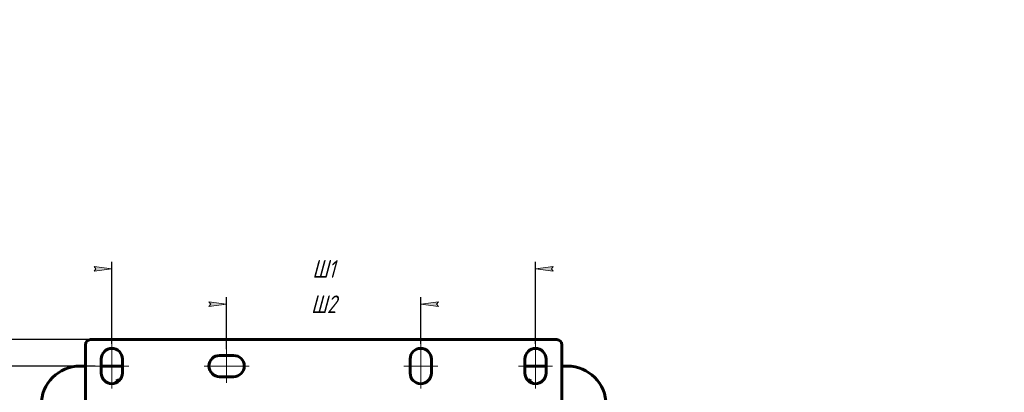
# Model space of a CAD drawing. Header units: millimetres. Extents: x 0 to 420, y 0 to 594.
# Tile 9 of 9: x 141 to 420, y 488 to 594. Entities that reach past the tile are written whole.
import ezdxf

# ---------------------------------------------------------------- set-up
doc = ezdxf.new("R2010")
doc.units = ezdxf.units.MM
for name, pattern in [('K5LT_AXLED', [19.5, 15, -1.5, 1.5, -1.5]), ('K5LT_BASIC', [0]), ('K5LT_THIN', [0])]:
    doc.linetypes.add(name, pattern=pattern)
doc.layers.add('Системный слой', color=7, linetype='Continuous')
doc.styles.add('KDIMTEXTSTYLE', font='GOST_AU.SHX', dxfattribs={"width": 0.96, "oblique": 15, "height": 5})
doc.dimstyles.new('KDIMSTYLE (0.50)', dxfattribs={"dimtxt": 5, "dimasz": 1, "dimexe": 2, "dimexo": 0, "dimgap": 1, "dimtad": 1, "dimlfac": 2, "dimtxsty": 'KDIMTEXTSTYLE', "dimsah": 1, "dimcen": 0, "dimdle": 1, "dimadec": 0, "dimazin": 0, "dimtfac": 0.667, "dimtmove": 0, "dimatfit": 3, "dimfxl": 1, "dimtvp": 1, "dimtolj": 1, "dimtzin": 0, "dimarcsym": 0})

# ---------------------------------------------------------------- blocks, each defined once
blk = doc.blocks.new('U24')
at = {"layer": 'Системный слой', "color": 150, "linetype": 'K5LT_BASIC', "lineweight": 60, "true_color": 0x0080ff}
for p, q in [((284.98, 491.91), (285.1, 491.91)), ((285.1, 491.91), (285.43, 491.85)), ((285.43, 491.85), (285.76, 491.73)), ((285.76, 491.73), (285.96, 491.62))]:
    blk.add_line(p, q, dxfattribs=at)
blk = doc.blocks.new('U25')
at = {"layer": 'Системный слой', "color": 150, "linetype": 'K5LT_BASIC', "lineweight": 60, "true_color": 0x0080ff}
for p, q in [((168.45, 491.62), (168.78, 491.78)), ((168.78, 491.78), (169.1, 491.88)), ((169.1, 491.88), (169.43, 491.91))]:
    blk.add_line(p, q, dxfattribs=at)
blk = doc.blocks.new('U35')
at = {"layer": 'Системный слой', "color": 150, "linetype": 'K5LT_BASIC', "lineweight": 60, "true_color": 0x0080ff}
for p, q in [((284.21, 495.92), (290.21, 495.92)), ((294.71, 495.92), (296.21, 495.92))]:
    blk.add_line(p, q, dxfattribs=at)
blk = doc.blocks.new('U54')
at = {"layer": 'Системный слой', "color": 150, "linetype": 'K5LT_BASIC', "lineweight": 60, "true_color": 0x0080ff}
for p, q in [((158.21, 495.92), (159.71, 495.92)), ((164.21, 495.92), (170.21, 495.92))]:
    blk.add_line(p, q, dxfattribs=at)
blk = doc.blocks.new('KDIMARROW_01')
at = {"layer": 'Системный слой'}
blk.add_hatch(color=0, dxfattribs=at).paths.add_polyline_path([(0, 0), (-5, 0.66), (-4.5, 0), (-5, -0.66)])
at = {"layer": 'Системный слой', "color": 0, "linetype": 'K5LT_THIN', "lineweight": 18}
for p, q in [((-4.5, 0), (-5, 0.66)), ((-5, 0.66), (0, 0)), ((0, 0), (-5, -0.66)), ((-5, -0.66), (-4.5, 0)), ((0, 0), (-1, 0))]:
    blk.add_line(p, q, dxfattribs=at)

msp = doc.modelspace()

# ---------------------------------------------------------------- linework, layer by layer
at = {"layer": 'Системный слой', "color": 150, "linetype": 'K5LT_BASIC', "lineweight": 60, "true_color": 0x0080ff}
for p, q in [((161.2067, 503.4214), (293.2067, 503.4214)), ((159.7067, 484.9214), (159.7067, 501.9214)), ((294.7067, 484.9214), (294.7067, 501.9214)), ((164.2067, 493.9214), (164.2067, 497.9214)), ((170.2067, 497.9214), (170.2067, 493.9214)), ((197.7067, 498.9214), (201.7067, 498.9214)), ((251.7067, 493.9214), (251.7067, 497.9214)), ((257.7067, 497.9214), (257.7067, 493.9214)), ((284.2067, 493.9214), (284.2067, 497.9214)), ((290.2067, 497.9214), (290.2067, 493.9214)), ((169.1442, 492.0214), (168.4539, 491.6229)), ((168.4539, 491.6229), (168.4539, 491.193)), ((169.1442, 492.0214), (169.5283, 492.0214)), ((201.7067, 492.9214), (197.7067, 492.9214)), ((284.8851, 492.0214), (285.2692, 492.0214)), ((285.2692, 492.0214), (285.9595, 491.6229)), ((285.9595, 491.6229), (285.9595, 491.193))]:
    msp.add_line(p, q, dxfattribs=at)
at = {"layer": 'Системный слой', "color": 30, "linetype": 'K5LT_AXLED', "lineweight": 18, "true_color": 0xff8000}
for p, q in [((167.2067, 502.2583), (167.2067, 489.5686)), ((254.7067, 502.2583), (254.7067, 489.5686)), ((287.2067, 502.2583), (287.2067, 489.5686)), ((199.7067, 491.1521), (199.7067, 500.7118)), ((162.4374, 495.9214), (171.9971, 495.9214)), ((193.3698, 495.9214), (206.0595, 495.9214)), ((249.9374, 495.9214), (259.4971, 495.9214)), ((282.4374, 495.9214), (291.9971, 495.9214))]:
    msp.add_line(p, q, dxfattribs=at)
at = {"layer": 'Системный слой', "color": 150, "linetype": 'K5LT_BASIC', "lineweight": 60, "true_color": 0x0080ff}
for centre, radius, start, end in [((161.2067, 501.9214), 1.5, 90, 180), ((293.2067, 501.9214), 1.5, 0, 90), ((167.2067, 497.9214), 3, 0, 180), ((254.7067, 497.9214), 3, 0, 180), ((287.2067, 497.9214), 3, 0, 180), ((197.7067, 495.9214), 3, 90, 270), ((201.7067, 495.9214), 3, 270, 90), ((158.2067, 484.9214), 11, 90, 180), ((167.2067, 493.9214), 3, 180, 0), ((254.7067, 493.9214), 3, 180, 0), ((287.2067, 493.9214), 3, 180, 0), ((296.2067, 484.9214), 11, 0, 90)]:
    msp.add_arc(centre, radius, start, end, dxfattribs=at)

# ---------------------------------------------------------------- block references
at = {"layer": 'Системный слой'}
for name in ['U54', 'U35', 'U25', 'U24']:
    msp.add_blockref(name, (0, 0), dxfattribs=at)

# ---------------------------------------------------------------- dimensions: what is measured, and where the dimension line sits
at = {"layer": 'Системный слой', "color": 7}
for base, p1, p2, location, text in [((167.2067, 523.4214), (287.2067, 502.2583), (167.2067, 502.2583), (227.2067, 523.4214), '\\H5.0;\\W0.965;\\Q15;\\H5.0;\\W0.965;\\Q15;\\Q15;Ш1'), ((199.7067, 513.4214), (254.7067, 502.2583), (199.7067, 500.7118), (227.2067, 513.4214), '\\H5.0;\\W0.965;\\Q15;\\H5.0;\\W0.965;\\Q15;\\Q15;Ш2')]:
    msp.add_linear_dim(base=base, p1=p1, p2=p2, location=location, text=text, dimstyle='KDIMSTYLE (0.50)', override={"dimexo": 0, "dimblk1": 'KDIMARROW_01', "dimblk2": 'KDIMARROW_01', "dimse1": 0, "dimse2": 0, "dimclrt": 7, "dimtolj": 1}, dxfattribs=at).render()
for base, p1, p2, location, text in [((122.2067, 503.4214), (142.2067, 331.4214), (161.2067, 503.4214), (122.2067, 417.4214), '\\H5.0;\\W0.965;\\Q15;\\H5.0;\\W0.965;\\Q15;\\Q15;Г'), ((132.2067, 495.9214), (162.4374, 420.9214), (162.4374, 495.9214), (132.2067, 458.4214), '\\H5.0;\\W0.965;\\Q15;\\H5.0;\\W0.965;\\Q15;\\Q15;Г1')]:
    msp.add_linear_dim(base=base, p1=p1, p2=p2, angle=90, location=location, text=text, dimstyle='KDIMSTYLE (0.50)', override={"dimexo": 0, "dimblk1": 'KDIMARROW_01', "dimblk2": 'KDIMARROW_01', "dimse1": 0, "dimse2": 0, "dimclrt": 7, "dimtolj": 1}, dxfattribs=at).render()

doc.saveas('drawing.dxf')
